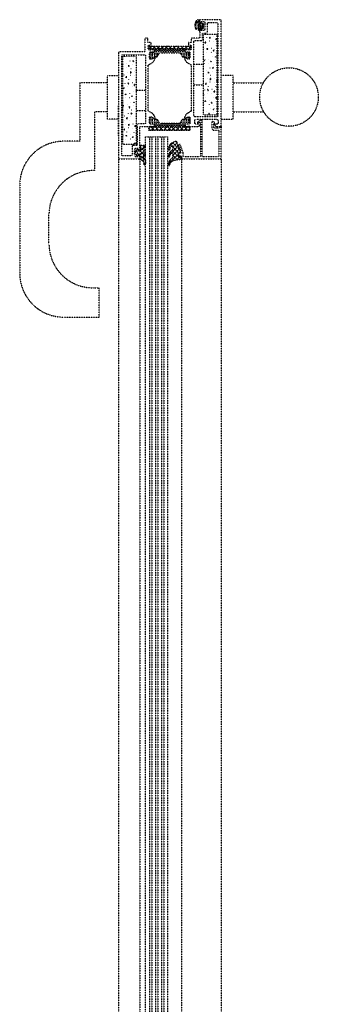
# Model space of a CAD drawing. Header units: millimetres. Extents: x -4577 to 1032787, y -66234 to 201209.
# Tile 238 of 256: x 27995 to 28199, y -54322 to -53650. Entities that reach past the tile are written whole.
import ezdxf

# ---------------------------------------------------------------- set-up
doc = ezdxf.new("R2010")
doc.units = ezdxf.units.MM
doc.linetypes.add('510_5_2OG_ELT_1004$0$11-07-22_DS_2OG$0$AUSGEZOGEN', pattern=[0])
doc.linetypes.add('510_5_2OG_ELT_1004$0$11-07-22_DS_2OG$0$VERDECKT2_S15', pattern=[0.025, 0, -0.025])
doc.layers.add('510_5_2OG_ELT_1004$0$11-07-22_DS_2OG$0$Nichttragende_Bauteile', color=8, linetype='510_5_2OG_ELT_1004$0$11-07-22_DS_2OG$0$AUSGEZOGEN')

# ---------------------------------------------------------------- blocks, each defined once
blk = doc.blocks.new('510_5_2OG_ELT_1004')
at = {"layer": '510_5_2OG_ELT_1004$0$11-07-22_DS_2OG$0$Nichttragende_Bauteile', "linetype": '510_5_2OG_ELT_1004$0$11-07-22_DS_2OG$0$VERDECKT2_S15'}
for p, q in [((28115.93, -53650.15), (28115.55, -53650.81)), ((28117.02, -53649.76), (28115.93, -53650.15)), ((28118.02, -53649.76), (28117.02, -53649.76)), ((28117.09, -53651.32), (28118.23, -53650.17)), ((28117.09, -53651.32), (28118.23, -53650.17)), ((28117.16, -53649.76), (28118.23, -53650.84)), ((28117.16, -53649.76), (28118.23, -53650.84)), ((28118.14, -53649.79), (28118.02, -53649.76)), ((28118.23, -53649.95), (28118.14, -53649.79)), ((28118.23, -53652.1), (28118.23, -53649.95)), ((28114.86, -53653.54), (28115.73, -53652.67)), ((28114.86, -53653.54), (28115.73, -53652.67)), ((28114.89, -53652.85), (28114.86, -53653.4)), ((28114.86, -53653.4), (28114.86, -53653.9)), ((28114.86, -53653.9), (28114.93, -53654.53)), ((28114.88, -53653.14), (28115.57, -53653.83)), ((28114.88, -53653.14), (28115.57, -53653.83)), ((28114.99, -53652.32), (28114.89, -53652.85)), ((28114.93, -53654.53), (28115.06, -53655.14)), ((28115.15, -53651.8), (28114.99, -53652.32)), ((28115.06, -53655.14), (28115.25, -53655.74)), ((28115.34, -53651.28), (28115.15, -53651.8)), ((28115.25, -53655.74), (28115.63, -53656.24)), ((28115.55, -53650.81), (28115.34, -53651.28)), ((28115.36, -53655.87), (28115.87, -53655.36)), ((28115.36, -53655.87), (28115.87, -53655.36)), ((28115.5, -53650.93), (28116.16, -53651.59)), ((28115.5, -53650.93), (28116.16, -53651.59)), ((28115.56, -53653.87), (28115.81, -53652.05)), ((28115.62, -53654.42), (28115.56, -53653.87)), ((28115.74, -53654.96), (28115.62, -53654.42)), ((28115.63, -53656.24), (28116.02, -53656.05)), ((28115.91, -53655.49), (28115.74, -53654.96)), ((28115.81, -53652.05), (28116.85, -53650.69)), ((28116.02, -53656.05), (28115.91, -53655.49)), ((28116.83, -53652.7), (28116.78, -53653.51)), ((28116.78, -53653.51), (28116.8, -53654.33)), ((28116.8, -53654.33), (28116.88, -53655.14)), ((28116.81, -53654.42), (28117.49, -53653.74)), ((28116.81, -53654.42), (28117.49, -53653.74)), ((28116.95, -53651.89), (28116.83, -53652.7)), ((28116.85, -53650.69), (28117.13, -53651.1)), ((28116.88, -53655.14), (28117.03, -53655.94)), ((28116.89, -53652.32), (28117.53, -53652.96)), ((28116.89, -53652.32), (28117.53, -53652.96)), ((28116.89, -53655.15), (28118.23, -53656.5)), ((28116.89, -53655.15), (28118.23, -53656.5)), ((28117.13, -53651.1), (28116.95, -53651.89)), ((28117.03, -53655.94), (28117.25, -53656.73)), ((28117.25, -53656.73), (28118.23, -53657.48)), ((28117.3, -53656.76), (28118.31, -53655.75)), ((28117.3, -53656.76), (28118.31, -53655.75)), ((28117.48, -53653.53), (28117.52, -53652.96)), ((28117.5, -53654.29), (28117.48, -53653.53)), ((28118.37, -53653.51), (28117.49, -53654)), ((28117.49, -53654), (28118.37, -53654.48)), ((28117.57, -53654.95), (28117.5, -53654.29)), ((28117.52, -53652.96), (28118.23, -53652.6)), ((28118.23, -53655.41), (28117.57, -53654.95)), ((28118.18, -53653.62), (28119.02, -53654.46)), ((28118.18, -53653.62), (28119.02, -53654.46)), ((28118.26, -53652.22), (28118.23, -53652.1)), ((28118.23, -53652.6), (28118.5, -53653.19)), ((28118.51, -53654.8), (28118.23, -53655.41)), ((28118.23, -53655.91), (28118.31, -53655.74)), ((28118.23, -53657.48), (28118.23, -53655.91)), ((28118.43, -53652.3), (28118.26, -53652.22)), ((28118.31, -53655.74), (28118.43, -53655.71)), ((28118.32, -53655.74), (28119.24, -53654.82)), ((28118.32, -53655.74), (28119.24, -53654.82)), ((28118.36, -53652.87), (28118.93, -53652.3)), ((28118.36, -53652.87), (28118.93, -53652.3)), ((28118.5, -53653.35), (28118.37, -53653.51)), ((28118.37, -53654.48), (28118.51, -53654.8)), ((28119.39, -53652.3), (28118.43, -53652.3)), ((28118.43, -53655.71), (28119.38, -53655.71)), ((28118.5, -53653.19), (28118.5, -53653.35)), ((28119.02, -53653.4), (28119.32, -53653.1)), ((28119.02, -53654.6), (28119.02, -53653.4)), ((28119.32, -53654.9), (28119.02, -53654.6)), ((28119.32, -53653.1), (28120.02, -53653.1)), ((28120.02, -53654.9), (28119.32, -53654.9)), ((28119.38, -53655.71), (28119.87, -53656.05)), ((28119.64, -53651.93), (28119.39, -53652.3)), ((28119.47, -53654.9), (28120.36, -53655.79)), ((28119.47, -53654.9), (28120.36, -53655.79)), ((28119.52, -53652.12), (28120.72, -53653.33)), ((28119.52, -53652.12), (28120.72, -53653.33)), ((28119.9, -53651.88), (28119.64, -53651.93)), ((28120.02, -53653.1), (28119.86, -53654)), ((28119.86, -53654), (28120.02, -53654.9)), ((28119.87, -53656.05), (28120.61, -53655.66)), ((28119.89, -53654.16), (28120.12, -53653.93)), ((28119.89, -53654.16), (28120.12, -53653.93)), ((28120.62, -53652.35), (28119.9, -53651.88)), ((28120.1, -53654), (28120.13, -53653.9)), ((28120.2, -53654.17), (28120.1, -53654)), ((28120.13, -53653.9), (28120.3, -53653.8)), ((28120.19, -53653.87), (28120.72, -53653.33)), ((28120.19, -53653.87), (28120.72, -53653.33)), ((28120.3, -53654.2), (28120.2, -53654.17)), ((28120.3, -53653.8), (28120.5, -53654)), ((28120.4, -53654.17), (28120.3, -53654.2)), ((28120.5, -53654), (28120.4, -53654.17)), ((28120.61, -53655.66), (28120.72, -53655.52)), ((28120.72, -53652.48), (28120.62, -53652.35)), ((28120.72, -53655.52), (28120.72, -53652.48)), ((28122.99, -53661.98), (28123, -53661.92)), ((28124.92, -53661.63), (28124.74, -53662.39)), ((28127.85, -53661.44), (28127.91, -53661.42)), ((28129.75, -53662.74), (28129, -53662.97)), ((28129, -53662.97), (28129.57, -53663.5)), ((28129.57, -53663.5), (28129.75, -53662.74)), ((28083.54, -53669.58), (28085.44, -53667.69)), ((28083.54, -53667.74), (28085.5, -53669.69)), ((28086.15, -53669.69), (28088.15, -53667.69)), ((28086.21, -53667.69), (28088.21, -53669.69)), ((28108.29, -53670.69), (28087.19, -53670.69)), ((28107.79, -53670.19), (28087.69, -53670.19)), ((28088.87, -53669.69), (28090.87, -53667.69)), ((28088.93, -53667.69), (28090.93, -53669.69)), ((28091.59, -53669.69), (28093.59, -53667.69)), ((28091.64, -53667.69), (28093.64, -53669.69)), ((28094.3, -53669.69), (28096.3, -53667.69)), ((28094.36, -53667.69), (28096.36, -53669.69)), ((28097.02, -53669.69), (28099.02, -53667.69)), ((28097.07, -53667.69), (28099.07, -53669.69)), ((28099.73, -53669.69), (28101.73, -53667.69)), ((28099.79, -53667.69), (28101.79, -53669.69)), ((28102.45, -53669.69), (28104.45, -53667.69)), ((28102.5, -53667.69), (28104.5, -53669.69)), ((28105.16, -53669.69), (28107.16, -53667.69)), ((28105.22, -53667.69), (28107.22, -53669.69)), ((28107.88, -53669.69), (28109.88, -53667.69)), ((28107.93, -53667.69), (28109.93, -53669.69)), ((28110.59, -53669.69), (28111.94, -53668.34)), ((28110.65, -53667.69), (28111.94, -53668.99)), ((28121.23, -53669.58), (28121.25, -53669.52)), ((28122.11, -53665.78), (28122.29, -53665.02)), ((28123.17, -53669.23), (28122.99, -53669.99)), ((28122.99, -53669.99), (28123.74, -53669.76)), ((28123.74, -53669.76), (28123.17, -53669.23)), ((28123.44, -53667.02), (28123.49, -53667.07)), ((28124.77, -53664.26), (28124.71, -53664.28)), ((28126.1, -53669.04), (28126.16, -53669.02)), ((28127.25, -53670.57), (28127.82, -53671.1)), ((28127.87, -53664.38), (28127.82, -53664.33)), ((28128.69, -53667.3), (28128.71, -53667.24)), ((28066.86, -53674.91), (28066.79, -53674.93)), ((28069.95, -53675.02), (28069.9, -53674.98)), ((28072.98, -53675.39), (28073.03, -53675.43)), ((28090.47, -53672.69), (28083.99, -53672.69)), ((28089.86, -53673.69), (28083.99, -53673.69)), ((28089.26, -53674.69), (28083.99, -53674.69)), ((28086.89, -53675.69), (28083.99, -53675.69)), ((28108.39, -53671.69), (28087.1, -53671.69)), ((28089.34, -53674.59), (28090.32, -53672.89)), ((28111.49, -53672.69), (28105.02, -53672.69)), ((28105.17, -53672.89), (28106.15, -53674.59)), ((28111.49, -53673.69), (28105.63, -53673.69)), ((28111.49, -53674.69), (28106.23, -53674.69)), ((28111.49, -53675.69), (28108.6, -53675.69)), ((28121.98, -53677.36), (28121.41, -53676.83)), ((28121.69, -53674.62), (28121.74, -53674.67)), ((28123.02, -53671.86), (28122.96, -53671.88)), ((28124.34, -53676.64), (28124.41, -53676.62)), ((28126.11, -53671.98), (28126.07, -53671.93)), ((28126.94, -53674.9), (28126.95, -53674.84)), ((28128.72, -53677.18), (28128.66, -53677.2)), ((28128.87, -53674.55), (28128.69, -53675.31)), ((28128.69, -53675.31), (28129.44, -53675.08)), ((28129.44, -53675.08), (28128.87, -53674.55)), ((28129.15, -53672.34), (28129.2, -53672.39)), ((28065.52, -53677.67), (28065.57, -53677.71)), ((28068.19, -53682.62), (28068.15, -53682.58)), ((28068.18, -53679.68), (28068.24, -53679.66)), ((28070.78, -53677.95), (28070.79, -53677.88)), ((28071.23, -53682.99), (28071.28, -53683.03)), ((28072.56, -53680.23), (28072.5, -53680.25)), ((28120.55, -53680.19), (28114.25, -53680.19)), ((28121.26, -53679.46), (28121.2, -53679.48)), ((28122.59, -53684.24), (28122.65, -53684.22)), ((28124.36, -53679.58), (28124.31, -53679.53)), ((28125.18, -53682.5), (28125.2, -53682.44)), ((28126.24, -53677.94), (28125.49, -53678.17)), ((28125.49, -53678.17), (28126.06, -53678.7)), ((28126.06, -53678.7), (28126.24, -53677.94)), ((28126.94, -53682.91), (28127.69, -53682.68)), ((28127.39, -53679.94), (28127.44, -53679.99)), ((28055.24, -53687.69), (28062.74, -53687.69)), ((28055.24, -53717.69), (28055.24, -53687.69)), ((28066.44, -53690.22), (28066.39, -53690.18)), ((28066.42, -53687.28), (28066.49, -53687.26)), ((28068.14, -53689.35), (28068.32, -53688.59)), ((28069.02, -53685.55), (28069.04, -53685.48)), ((28069.47, -53690.59), (28069.52, -53690.63)), ((28070.81, -53687.83), (28070.74, -53687.85)), ((28073.9, -53687.94), (28073.85, -53687.9)), ((28073.88, -53685), (28073.95, -53684.98)), ((28074.73, -53690.87), (28074.74, -53690.8)), ((28122.6, -53687.18), (28122.56, -53687.13)), ((28123.43, -53690.1), (28123.44, -53690.04)), ((28124.48, -53685.54), (28123.74, -53685.77)), ((28123.74, -53685.77), (28124.31, -53686.3)), ((28124.31, -53686.3), (28124.48, -53685.54)), ((28125.36, -53689.75), (28125.19, -53690.51)), ((28125.19, -53690.51), (28125.93, -53690.28)), ((28125.93, -53690.28), (28125.36, -53689.75)), ((28125.64, -53687.54), (28125.69, -53687.59)), ((28126.97, -53684.78), (28126.91, -53684.8)), ((28128.29, -53689.56), (28128.36, -53689.54)), ((28130.04, -53690.91), (28129.44, -53691.09)), ((28130.04, -53684.88), (28130.02, -53684.85)), ((28140.95, -53687.69), (28132.74, -53687.69)), ((28140.95, -53717.69), (28140.95, -53687.69)), ((28055.24, -53692.69), (28036.24, -53692.69)), ((28036.24, -53692.69), (28036.24, -53732.69)), ((28067.27, -53693.15), (28067.28, -53693.08)), ((28069.05, -53695.43), (28068.99, -53695.45)), ((28072.14, -53695.54), (28072.1, -53695.5)), ((28072.13, -53692.6), (28072.19, -53692.58)), ((28074.02, -53693.91), (28073.28, -53694.13)), ((28073.28, -53694.13), (28073.85, -53694.67)), ((28073.85, -53694.67), (28074.02, -53693.91)), ((28114.25, -53694.19), (28120.55, -53694.19)), ((28120.85, -53694.78), (28120.8, -53694.73)), ((28120.83, -53691.84), (28120.9, -53691.82)), ((28121.68, -53697.7), (28121.69, -53697.64)), ((28121.98, -53693.37), (28122.55, -53693.9)), ((28123.61, -53697.35), (28123.43, -53698.11)), ((28123.88, -53695.14), (28123.93, -53695.19)), ((28125.21, -53692.38), (28125.15, -53692.4)), ((28126.54, -53697.16), (28126.6, -53697.14)), ((28128.31, -53692.5), (28128.26, -53692.45)), ((28129.13, -53695.42), (28129.15, -53695.36)), ((28129.44, -53691.09), (28130.01, -53691.62)), ((28130.01, -53691.62), (28130.04, -53691.48)), ((28140.95, -53692.69), (28161.71, -53692.69)), ((28065.51, -53700.75), (28065.53, -53700.68)), ((28067.3, -53703.03), (28067.23, -53703.05)), ((28067.72, -53698.19), (28067.77, -53698.23)), ((28070.39, -53703.14), (28070.34, -53703.1)), ((28070.37, -53700.2), (28070.44, -53700.18)), ((28072.27, -53701.51), (28071.52, -53701.73)), ((28072.97, -53698.47), (28072.99, -53698.4)), ((28073.42, -53703.51), (28073.47, -53703.55)), ((28074.75, -53700.75), (28074.69, -53700.77)), ((28074.94, -53698.15), (28074.9, -53698.11)), ((28074.94, -53697.84), (28081.24, -53697.84)), ((28120.97, -53700.74), (28120.54, -53700.87)), ((28120.54, -53701.27), (28120.8, -53701.5)), ((28120.8, -53701.5), (28120.97, -53700.74)), ((28122.13, -53702.74), (28122.18, -53702.79)), ((28123.46, -53699.98), (28123.4, -53700)), ((28126.55, -53700.1), (28126.51, -53700.05)), ((28127.38, -53703.02), (28127.39, -53702.96)), ((28127.69, -53698.69), (28128.26, -53699.22)), ((28129.31, -53702.67), (28129.14, -53703.43)), ((28129.14, -53703.43), (28129.88, -53703.2)), ((28129.88, -53703.2), (28129.31, -53702.67)), ((28129.59, -53700.46), (28129.64, -53700.51)), ((28062.74, -53707.19), (28062.74, -53708.19)), ((28062.74, -53728.69), (28062.74, -53707.69)), ((28065.54, -53710.63), (28065.48, -53710.65)), ((28065.69, -53707.99), (28065.51, -53708.75)), ((28065.97, -53705.79), (28066.01, -53705.83)), ((28068.63, -53710.74), (28068.59, -53710.7)), ((28068.62, -53707.8), (28068.68, -53707.78)), ((28070.51, -53709.11), (28069.77, -53709.33)), ((28071.22, -53706.07), (28071.23, -53706)), ((28071.67, -53711.11), (28071.72, -53711.15)), ((28073, -53708.35), (28072.94, -53708.37)), ((28121.71, -53707.58), (28121.64, -53707.6)), ((28121.85, -53704.95), (28121.68, -53705.71)), ((28121.68, -53705.71), (28122.42, -53705.48)), ((28122.42, -53705.48), (28121.85, -53704.95)), ((28124.8, -53707.7), (28124.75, -53707.65)), ((28124.78, -53704.76), (28124.85, -53704.74)), ((28125.63, -53710.62), (28125.64, -53710.56)), ((28126.68, -53706.06), (28125.93, -53706.29)), ((28125.93, -53706.29), (28126.5, -53706.82)), ((28126.5, -53706.82), (28126.68, -53706.06)), ((28127.56, -53710.27), (28127.38, -53711.03)), ((28127.83, -53708.06), (28127.88, -53708.11)), ((28129.16, -53705.3), (28129.1, -53705.32)), ((28055.24, -53712.69), (28046.24, -53712.69)), ((28046.24, -53712.69), (28046.24, -53752.69)), ((28062.74, -53717.69), (28055.24, -53717.69)), ((28066.87, -53715.4), (28066.93, -53715.38)), ((28068.58, -53717.47), (28068.76, -53716.71)), ((28069.46, -53713.67), (28069.48, -53713.6)), ((28071.25, -53715.95), (28071.18, -53715.97)), ((28074.34, -53716.06), (28074.29, -53716.02)), ((28074.32, -53713.12), (28074.39, -53713.1)), ((28081.24, -53711.84), (28074.94, -53711.84)), ((28086.89, -53716.99), (28083.99, -53716.99)), ((28111.49, -53716.99), (28108.6, -53716.99)), ((28120.67, -53713.08), (28120.54, -53712.97)), ((28120.54, -53713.12), (28120.67, -53713.08)), ((28123.03, -53712.36), (28123.09, -53712.34)), ((28124.92, -53713.66), (28124.18, -53713.89)), ((28124.18, -53713.89), (28124.75, -53714.42)), ((28124.75, -53714.42), (28124.92, -53713.66)), ((28127.41, -53712.9), (28127.35, -53712.92)), ((28132.74, -53717.69), (28140.95, -53717.69)), ((28140.95, -53712.69), (28161.95, -53712.69)), ((28067, -53724.31), (28066.26, -53724.54)), ((28066.26, -53724.54), (28066.83, -53725.07)), ((28066.88, -53718.34), (28066.83, -53718.3)), ((28066.83, -53725.07), (28067, -53724.31)), ((28067.71, -53721.27), (28067.72, -53721.2)), ((28069.49, -53723.55), (28069.43, -53723.57)), ((28070.21, -53721.44), (28069.64, -53720.91)), ((28069.91, -53718.71), (28069.96, -53718.75)), ((28072.58, -53723.66), (28072.54, -53723.62)), ((28072.57, -53720.72), (28072.63, -53720.7)), ((28074.29, -53722.79), (28074.46, -53722.03)), ((28084.91, -53722.49), (28083.49, -53723.91)), ((28084.6, -53725.29), (28083.49, -53724.19)), ((28089.26, -53717.99), (28083.99, -53717.99)), ((28089.86, -53718.99), (28083.99, -53718.99)), ((28090.47, -53719.99), (28083.99, -53719.99)), ((28087.42, -53725.29), (28084.62, -53722.49)), ((28087.74, -53722.49), (28084.94, -53725.29)), ((28108.39, -53720.99), (28087.1, -53720.99)), ((28108.29, -53721.99), (28087.19, -53721.99)), ((28090.25, -53725.29), (28087.45, -53722.49)), ((28107.79, -53722.49), (28087.69, -53722.49)), ((28090.57, -53722.49), (28087.77, -53725.29)), ((28089.34, -53718.09), (28090.32, -53719.79)), ((28093.08, -53725.29), (28090.28, -53722.49)), ((28093.4, -53722.49), (28090.6, -53725.29)), ((28095.91, -53725.29), (28093.11, -53722.49)), ((28096.22, -53722.49), (28093.42, -53725.29)), ((28098.74, -53725.29), (28095.94, -53722.49)), ((28099.05, -53722.49), (28096.25, -53725.29)), ((28101.57, -53725.29), (28098.77, -53722.49)), ((28101.88, -53722.49), (28099.08, -53725.29)), ((28104.39, -53725.29), (28101.59, -53722.49)), ((28104.71, -53722.49), (28101.91, -53725.29)), ((28107.22, -53725.29), (28104.42, -53722.49)), ((28107.54, -53722.49), (28104.74, -53725.29)), ((28111.49, -53719.99), (28105.02, -53719.99)), ((28105.17, -53719.79), (28106.15, -53718.09)), ((28111.49, -53718.99), (28105.63, -53718.99)), ((28111.49, -53717.99), (28106.23, -53717.99)), ((28110.05, -53725.29), (28107.25, -53722.49)), ((28110.37, -53722.49), (28107.57, -53725.29)), ((28111.49, -53723.91), (28110.08, -53722.49)), ((28111.49, -53724.19), (28110.39, -53725.29)), ((28116.98, -53719.34), (28116.74, -53719.77)), ((28116.74, -53719.77), (28116.74, -53720.29)), ((28116.74, -53720.29), (28117.6, -53720.39)), ((28119.17, -53718.27), (28116.98, -53719.34)), ((28117.6, -53720.39), (28117.89, -53719.89)), ((28117.89, -53719.89), (28118.06, -53719.79)), ((28118.06, -53719.79), (28118.74, -53719.79)), ((28118.74, -53719.79), (28118.93, -53719.92)), ((28118.93, -53720.04), (28118.74, -53720.49)), ((28118.74, -53720.49), (28118.74, -53742.79)), ((28118.93, -53719.92), (28118.93, -53720.04)), ((28119.68, -53718.25), (28119.17, -53718.27)), ((28119.94, -53718.69), (28119.68, -53718.25)), ((28119.94, -53742.79), (28119.94, -53718.69)), ((28126.69, -53719.26), (28126.44, -53719.69)), ((28126.44, -53719.69), (28126.44, -53723.99)), ((28126.44, -53723.99), (28127.44, -53724.99)), ((28127.19, -53719.26), (28126.69, -53719.26)), ((28128.14, -53719.81), (28127.19, -53719.26)), ((28127.74, -53720.99), (28128.22, -53720.07)), ((28127.74, -53723.19), (28127.74, -53720.99)), ((28128.24, -53723.69), (28127.74, -53723.19)), ((28128.22, -53720.07), (28128.14, -53719.81)), ((28131.24, -53723.69), (28128.24, -53723.69)), ((28131.24, -53723.19), (28131.24, -53723.69)), ((28132.74, -53723.19), (28131.24, -53723.19)), ((28132.74, -53722.69), (28132.74, -53723.69)), ((28132.74, -53744.19), (28132.74, -53723.19)), ((28065.95, -53728.87), (28065.97, -53728.8)), ((28067.74, -53731.15), (28067.67, -53731.17)), ((28067.88, -53728.51), (28067.71, -53729.27)), ((28068.16, -53726.31), (28068.21, -53726.35)), ((28070.83, -53731.26), (28070.78, -53731.22)), ((28070.82, -53728.32), (28070.88, -53728.3)), ((28072.71, -53729.63), (28071.96, -53729.85)), ((28071.96, -53729.85), (28072.53, -53730.39)), ((28072.53, -53730.39), (28072.71, -53729.63)), ((28073.41, -53726.59), (28073.43, -53726.52)), ((28083.87, -53729.69), (28083.87, -54792.26)), ((28085.37, -53729.69), (28085.37, -54792.26)), ((28087.97, -53729.69), (28087.97, -54792.26)), ((28089.47, -53729.69), (28089.47, -54792.26)), ((28092.07, -53729.69), (28092.07, -54792.26)), ((28093.57, -53729.69), (28093.57, -54792.26)), ((28127.44, -53724.99), (28130.74, -53724.99)), ((28130.74, -53724.99), (28131.24, -53725.49)), ((28131.24, -53725.49), (28131.24, -53742.79)), ((28036.24, -53732.69), (28025.74, -53732.69)), ((28066.41, -53733.91), (28066.45, -53733.95)), ((28071.66, -53734.19), (28071.67, -53734.12)), ((28073.59, -53733.83), (28073.41, -53734.59)), ((28073.86, -53731.63), (28073.91, -53731.67)), ((28077.12, -53739.64), (28080.73, -53736.03)), ((28077.55, -53736.38), (28078.49, -53735.44)), ((28080.03, -53739.13), (28077.55, -53736.65)), ((28080.6, -53736.88), (28079.16, -53735.44)), ((28096.88, -53742.46), (28103.38, -53735.95)), ((28097.1, -53736.57), (28096.95, -53737.17)), ((28097.96, -53737.55), (28097.08, -53736.67)), ((28097.1, -53736.58), (28100.5, -53733.18)), ((28099.14, -53735.9), (28098.03, -53734.79)), ((28100.23, -53733.27), (28099.58, -53733.58)), ((28104.1, -53738.03), (28099.63, -53733.56)), ((28099.85, -53736.65), (28102.76, -53733.75)), ((28103.67, -53740.43), (28099.85, -53736.61)), ((28100.91, -53733.03), (28100.23, -53733.27)), ((28102.8, -53733.9), (28101.72, -53732.82)), ((28104.24, -53734.7), (28103.74, -53735.29)), ((28103.74, -53735.29), (28103.78, -53735.5)), ((28103.78, -53735.5), (28105.42, -53740.02)), ((28104.9, -53735.08), (28104.24, -53734.7)), ((28106.85, -53740.43), (28104.9, -53735.08)), ((28062.75, -53744.19), (28062.75, -54792.26)), ((28074.25, -53739.68), (28075.74, -53738.19)), ((28075.45, -53740.21), (28074.45, -53739.22)), ((28074.77, -53741.99), (28075.73, -53741.03)), ((28077.28, -53742.04), (28076.48, -53741.24)), ((28077.7, -53739.64), (28076.9, -53738.84)), ((28077.55, -53742.04), (28079.95, -53739.63)), ((28077.55, -53744.87), (28080.46, -53741.95)), ((28081.02, -53745.78), (28077.97, -53742.74)), ((28080.82, -53742.76), (28078.35, -53740.28)), ((28079.19, -53746.06), (28080.59, -53744.66)), ((28080.76, -53738.82), (28080.91, -53738.67)), ((28096.85, -53748.14), (28103.35, -53741.64)), ((28097.74, -53742.98), (28096.92, -53742.17)), ((28097.53, -53738.98), (28097.54, -53738.97)), ((28098.68, -53741.09), (28097.78, -53740.19)), ((28100.51, -53745.75), (28099.07, -53744.32)), ((28105.35, -53744.94), (28099.3, -53738.88)), ((28099.85, -53742.31), (28104.11, -53738.05)), ((28102.97, -53745.39), (28099.85, -53742.27)), ((28102.34, -53745.48), (28104.8, -53743.02)), ((28104.24, -53740.69), (28103.74, -53741.19)), ((28103.74, -53741.19), (28103.74, -53742.19)), ((28103.74, -53742.19), (28104.24, -53742.69)), ((28104.95, -53740.69), (28104.24, -53740.69)), ((28104.24, -53742.69), (28105.24, -53742.69)), ((28104.56, -53740.43), (28104.92, -53740.07)), ((28105.45, -53740.21), (28104.95, -53740.69)), ((28105.24, -53742.69), (28105.74, -53743.19)), ((28105.42, -53740.02), (28105.45, -53740.21)), ((28105.74, -53743.19), (28105.74, -53744.19)), ((28105.74, -53744.19), (28106.24, -53744.69)), ((28105.75, -53744.19), (28105.75, -54792.26)), ((28106.24, -53744.69), (28132.24, -53744.69)), ((28106.94, -53740.94), (28106.85, -53740.43)), ((28106.94, -53742.79), (28106.94, -53740.94)), ((28107.44, -53743.29), (28106.94, -53742.79)), ((28118.24, -53743.29), (28107.44, -53743.29)), ((28118.74, -53742.79), (28118.24, -53743.29)), ((28120.44, -53743.29), (28119.94, -53742.79)), ((28130.74, -53743.29), (28120.44, -53743.29)), ((28131.24, -53742.79), (28130.74, -53743.29)), ((28132.24, -53744.69), (28132.74, -53744.19)), ((28132.75, -53744.19), (28132.75, -54792.26)), ((28077.07, -53745.34), (28077.47, -53744.94)), ((28077.25, -53745.36), (28077.25, -54792.26)), ((28077.81, -53745.41), (28077.35, -53744.94)), ((28080.97, -53748.56), (28080.11, -53747.7)), ((28080.13, -53747.94), (28081.05, -53747.03)), ((28097.75, -53748.65), (28096.91, -53747.82)), ((28098.65, -53746.72), (28097.73, -53745.8)), ((28046.24, -53752.69), (28045.24, -53752.69)), ((27995.24, -53762.69), (27995.24, -53822.69)), ((28015.24, -53802.69), (28015.24, -53782.69)), ((28045.24, -53832.69), (28049.58, -53832.69)), ((28049.58, -53852.69), (28049.58, -53832.69)), ((28025.74, -53852.69), (28049.58, -53852.69))]:
    blk.add_line(p, q, dxfattribs=at)
for points in [[(28111.49, -53716.49), (28111.49, -53720.39), (28111.46, -53720.58), (28111.35, -53720.74), (28111.19, -53720.85), (28110.99, -53720.89), (28108.59, -53720.89), (28108.44, -53720.93), (28108.34, -53721.04), (28108.29, -53721.19), (28108.29, -53722.19), (28108.34, -53722.34), (28108.44, -53722.45), (28108.59, -53722.49), (28110.49, -53722.49), (28110.62, -53722.33), (28110.77, -53722.29), (28111.22, -53722.29), (28111.37, -53722.33), (28111.49, -53722.49), (28117.24, -53722.49), (28117.5, -53722.46), (28117.74, -53722.36), (28117.95, -53722.2), (28118.11, -53721.99), (28118.21, -53721.75), (28118.24, -53721.49), (28118.24, -53720.99), (28115.74, -53720.99), (28115.49, -53720.96), (28115.24, -53720.86), (28115.04, -53720.7), (28114.88, -53720.49), (28114.78, -53720.25), (28114.74, -53719.99), (28114.74, -53718.69), (28114.78, -53718.43), (28114.88, -53718.19), (28115.04, -53717.98), (28115.24, -53717.82), (28115.49, -53717.72), (28115.74, -53717.69), (28122.74, -53717.69), (28122.93, -53717.56), (28123.14, -53717.5), (28123.35, -53717.5), (28123.56, -53717.56), (28123.74, -53717.69), (28129.74, -53717.69), (28130, -53717.72), (28130.24, -53717.82), (28130.45, -53717.98), (28130.61, -53718.19), (28130.71, -53718.43), (28130.74, -53718.69), (28130.74, -53719.99), (28130.71, -53720.25), (28130.61, -53720.49), (28130.45, -53720.7), (28130.24, -53720.86), (28130, -53720.96), (28129.74, -53720.99), (28128.54, -53720.99), (28128.39, -53721.03), (28128.28, -53721.14), (28128.24, -53721.29), (28128.24, -53721.59), (28129.34, -53722.69), (28132.74, -53722.69), (28132.74, -53650.19), (28132.71, -53650), (28132.6, -53649.84), (28132.44, -53649.73), (28132.24, -53649.69), (28118.74, -53649.69), (28118.55, -53649.73), (28118.39, -53649.84), (28118.28, -53650), (28118.24, -53650.19), (28118.24, -53651.49), (28118.28, -53651.68), (28118.39, -53651.84), (28118.55, -53651.95), (28118.74, -53651.99), (28119.24, -53651.99), (28119.24, -53650.99), (28120.74, -53650.99), (28121, -53651.02), (28121.24, -53651.12), (28121.45, -53651.28), (28121.61, -53651.49), (28121.71, -53651.73), (28121.74, -53651.99), (28121.74, -53655.99), (28121.71, -53656.25), (28121.61, -53656.49), (28121.45, -53656.7), (28121.24, -53656.86), (28121, -53656.96), (28120.74, -53656.99), (28119.24, -53656.99), (28119.24, -53655.99), (28118.74, -53655.99), (28118.55, -53656.03), (28118.39, -53656.14), (28118.28, -53656.3), (28118.24, -53656.49), (28118.24, -53661.69), (28118.21, -53661.88), (28118.1, -53662.04), (28117.94, -53662.15), (28117.74, -53662.19), (28112.94, -53662.19), (28112.75, -53662.23), (28112.59, -53662.34), (28112.48, -53662.5), (28112.44, -53662.69), (28112.44, -53665.19), (28110.44, -53665.19), (28110.44, -53666.69), (28110.48, -53666.88), (28110.59, -53667.04), (28110.75, -53667.15), (28110.94, -53667.19), (28111.94, -53667.19), (28112.14, -53667.23), (28112.3, -53667.34), (28112.41, -53667.5), (28112.44, -53667.69), (28112.44, -53669.69), (28112.41, -53669.88), (28112.3, -53670.04), (28112.14, -53670.15), (28111.94, -53670.19), (28111.97, -53670.19), (28111.49, -53670.19), (28111.37, -53670.35), (28111.22, -53670.39), (28110.77, -53670.39), (28110.62, -53670.35), (28110.49, -53670.19), (28108.59, -53670.19), (28108.44, -53670.23), (28108.34, -53670.34), (28108.29, -53670.49), (28108.29, -53671.49), (28108.34, -53671.64), (28108.44, -53671.75), (28108.59, -53671.79), (28110.99, -53671.79), (28111.19, -53671.83), (28111.35, -53671.94), (28111.46, -53672.1), (28111.49, -53672.29), (28111.49, -53676.19)], [(28114.24, -53715.39), (28114.24, -53664.49), (28114.28, -53664.3), (28114.39, -53664.14), (28114.55, -53664.03), (28114.74, -53663.99), (28119.04, -53663.99), (28119.3, -53663.96), (28119.55, -53663.86), (28119.75, -53663.7), (28119.91, -53663.49), (28120.01, -53663.25), (28120.04, -53662.99), (28120.04, -53659.29), (28120.08, -53659.1), (28120.19, -53658.94), (28120.35, -53658.83), (28120.54, -53658.79), (28123.04, -53658.79), (28123.24, -53658.75), (28123.4, -53658.64), (28123.51, -53658.48), (28123.54, -53658.29), (28123.54, -53652.19), (28123.58, -53652), (28123.69, -53651.84), (28123.85, -53651.73), (28124.04, -53651.69)], [(28124.04, -53651.69), (28130.04, -53651.69), (28130.24, -53651.73), (28130.4, -53651.84), (28130.51, -53652), (28130.54, -53652.19), (28130.54, -53715.39), (28130.51, -53715.58), (28130.4, -53715.74), (28130.24, -53715.85), (28130.04, -53715.89), (28114.74, -53715.89), (28114.55, -53715.85), (28114.39, -53715.74), (28114.28, -53715.58), (28114.24, -53715.39)], [(28083.99, -53676.19), (28083.99, -53672.29), (28084.03, -53672.1), (28084.14, -53671.94), (28084.3, -53671.83), (28084.49, -53671.79), (28086.89, -53671.79), (28087.04, -53671.75), (28087.15, -53671.64), (28087.19, -53671.49), (28087.19, -53670.49), (28087.15, -53670.34), (28087.04, -53670.23), (28086.89, -53670.19), (28084.99, -53670.19), (28084.87, -53670.35), (28084.72, -53670.39), (28084.27, -53670.39), (28084.12, -53670.35), (28083.99, -53670.19), (28083.54, -53670.19), (28083.35, -53670.15), (28083.19, -53670.04), (28083.08, -53669.88), (28083.04, -53669.69), (28083.04, -53667.69), (28083.08, -53667.5), (28083.19, -53667.34), (28083.35, -53667.23), (28083.54, -53667.19), (28084.54, -53667.19), (28084.74, -53667.15), (28084.9, -53667.04), (28085.01, -53666.88), (28085.04, -53666.69), (28085.04, -53665.19), (28082.74, -53665.19), (28082.74, -53662.69), (28082.71, -53662.5), (28082.6, -53662.34), (28082.44, -53662.23), (28082.24, -53662.19), (28081.24, -53662.19), (28081.05, -53662.23), (28080.89, -53662.34), (28080.78, -53662.5), (28080.74, -53662.69), (28080.74, -53671.19), (28080.71, -53671.38), (28080.6, -53671.54), (28080.44, -53671.65), (28080.24, -53671.69), (28063.24, -53671.69), (28063.05, -53671.73), (28062.89, -53671.84), (28062.78, -53672), (28062.74, -53672.19), (28062.74, -53744.19), (28062.78, -53744.38), (28062.89, -53744.54), (28063.05, -53744.65), (28063.24, -53744.69), (28076.74, -53744.69), (28076.94, -53744.65), (28077.1, -53744.54), (28077.21, -53744.38), (28077.24, -53744.19), (28077.24, -53742.89), (28077.21, -53742.7), (28077.1, -53742.54), (28076.94, -53742.43), (28076.74, -53742.39), (28076.24, -53742.39), (28076.24, -53743.39), (28074.74, -53743.39), (28074.49, -53743.36), (28074.24, -53743.26), (28074.04, -53743.1), (28073.88, -53742.89), (28073.78, -53742.65), (28073.74, -53742.39), (28073.74, -53738.39), (28073.78, -53738.13), (28073.88, -53737.89), (28074.04, -53737.68), (28074.24, -53737.52), (28074.49, -53737.42), (28074.74, -53737.39), (28076.24, -53737.39), (28076.24, -53738.39), (28076.74, -53738.39), (28076.94, -53738.35), (28077.1, -53738.24), (28077.21, -53738.08), (28077.24, -53737.89), (28077.24, -53722.99), (28077.28, -53722.8), (28077.39, -53722.64), (28077.55, -53722.53), (28077.74, -53722.49), (28083.99, -53722.49), (28084.12, -53722.33), (28084.27, -53722.29), (28084.72, -53722.29), (28084.87, -53722.33), (28084.99, -53722.49), (28086.89, -53722.49), (28087.04, -53722.45), (28087.15, -53722.34), (28087.19, -53722.19), (28087.19, -53721.19), (28087.15, -53721.04), (28087.04, -53720.93), (28086.89, -53720.89), (28084.49, -53720.89), (28084.3, -53720.85), (28084.14, -53720.74), (28084.03, -53720.58), (28083.99, -53720.39), (28083.99, -53716.49)], [(28124.74, -53662.39), (28125.49, -53662.16), (28124.92, -53661.63)], [(28083.54, -53669.69), (28083.54, -53667.69), (28111.94, -53667.69), (28111.94, -53669.69), (28083.54, -53669.69)], [(28087.69, -53670.19), (28087.5, -53670.23), (28087.34, -53670.34), (28087.23, -53670.5), (28087.19, -53670.69), (28087.19, -53671.49), (28087.15, -53671.64), (28087.04, -53671.75), (28086.89, -53671.79), (28084.49, -53671.79)], [(28107.63, -53675.15), (28110.04, -53676.49), (28110.69, -53676.49), (28110.94, -53676.45), (28111.17, -53676.34), (28111.34, -53676.16), (28111.46, -53675.94), (28111.49, -53675.69), (28111.49, -53672.29), (28111.46, -53672.1), (28111.35, -53671.94), (28111.19, -53671.83), (28110.99, -53671.79), (28108.59, -53671.79), (28108.44, -53671.75), (28108.34, -53671.64), (28108.29, -53671.49), (28108.29, -53670.69), (28108.26, -53670.5), (28108.15, -53670.34), (28107.99, -53670.23), (28107.79, -53670.19)], [(28122.29, -53665.02), (28121.54, -53665.25), (28122.11, -53665.78)], [(28127.82, -53671.1), (28127.99, -53670.34), (28127.25, -53670.57)], [(28083.99, -53716.49), (28084.03, -53716.3), (28084.14, -53716.14), (28084.3, -53716.03), (28084.49, -53715.99), (28085.19, -53715.99), (28087.6, -53717.38), (28087.69, -53717.39), (28087.76, -53717.34), (28087.79, -53717.26), (28087.72, -53716.69), (28087.58, -53716.14), (28087.37, -53715.61), (28087.1, -53715.1), (28086.78, -53714.63), (28086.41, -53714.2), (28085.99, -53713.82), (28085.52, -53713.48), (28085.02, -53713.21), (28083.29, -53712.21), (28083.16, -53712.1), (28083.08, -53711.95), (28083.04, -53711.78), (28083.04, -53680.9), (28083.08, -53680.73), (28083.16, -53680.58), (28083.29, -53680.47), (28085.02, -53679.47), (28085.52, -53679.2), (28085.99, -53678.86), (28086.41, -53678.48), (28086.78, -53678.05), (28087.1, -53677.58), (28087.37, -53677.07), (28087.58, -53676.54), (28087.72, -53675.99), (28087.79, -53675.42), (28087.76, -53675.34), (28087.69, -53675.29), (28087.6, -53675.3), (28085.19, -53676.69), (28084.49, -53676.69), (28084.3, -53676.65), (28084.14, -53676.54), (28084.03, -53676.38), (28083.99, -53676.19)], [(28084.49, -53671.79), (28084.3, -53671.83), (28084.14, -53671.94), (28084.03, -53672.1), (28083.99, -53672.29)], [(28083.99, -53672.29), (28083.99, -53675.69), (28084.03, -53675.94), (28084.15, -53676.16), (28084.32, -53676.34), (28084.55, -53676.45), (28084.79, -53676.49), (28085.44, -53676.49), (28087.86, -53675.15)], [(28087.86, -53675.15), (28087.93, -53675.12), (28088.02, -53675.1), (28088.1, -53675.09), (28088.47, -53675.09), (28088.73, -53675.06), (28088.97, -53674.96), (28089.18, -53674.8), (28089.34, -53674.59)], [(28090.32, -53672.89), (28090.48, -53672.68), (28090.69, -53672.52), (28090.93, -53672.42), (28091.18, -53672.39), (28104.3, -53672.39), (28104.56, -53672.42), (28104.8, -53672.52), (28105.01, -53672.68), (28105.17, -53672.89)], [(28106.15, -53674.59), (28106.31, -53674.8), (28106.52, -53674.96), (28106.76, -53675.06), (28107.02, -53675.09), (28107.39, -53675.09), (28107.47, -53675.1), (28107.56, -53675.12), (28107.63, -53675.15)], [(28111.49, -53676.19), (28111.46, -53676.38), (28111.35, -53676.54), (28111.19, -53676.65), (28110.99, -53676.69), (28110.29, -53676.69), (28107.89, -53675.3), (28107.8, -53675.29), (28107.73, -53675.34), (28107.69, -53675.42), (28107.77, -53675.99), (28107.91, -53676.54), (28108.12, -53677.07), (28108.38, -53677.58), (28108.71, -53678.05), (28109.08, -53678.48), (28109.5, -53678.86), (28109.97, -53679.2), (28110.47, -53679.47), (28112.19, -53680.47), (28112.33, -53680.58), (28112.41, -53680.73), (28112.44, -53680.9), (28112.44, -53711.78), (28112.41, -53711.95), (28112.33, -53712.1), (28112.19, -53712.21), (28110.47, -53713.21), (28109.97, -53713.48), (28109.5, -53713.82), (28109.08, -53714.2), (28108.71, -53714.63), (28108.38, -53715.1), (28108.12, -53715.61), (28107.91, -53716.14), (28107.77, -53716.69), (28107.69, -53717.26), (28107.73, -53717.34), (28107.8, -53717.39), (28107.89, -53717.38), (28110.29, -53715.99), (28110.99, -53715.99), (28111.19, -53716.03), (28111.35, -53716.14), (28111.46, -53716.3), (28111.49, -53716.49)], [(28121.41, -53676.83), (28121.24, -53677.59), (28121.98, -53677.36)], [(28065.44, -53680.52), (28065.82, -53680.4), (28065.44, -53680.06)], [(28069.33, -53681.22), (28069.9, -53681.75), (28070.07, -53680.99), (28069.33, -53681.22)], [(28127.69, -53682.68), (28127.12, -53682.15), (28126.94, -53682.91)], [(28068.32, -53688.59), (28067.57, -53688.82), (28068.14, -53689.35)], [(28070.78, -53685.95), (28071.52, -53685.72), (28070.95, -53685.19), (28070.78, -53685.95)], [(28065.82, -53696.42), (28066.39, -53696.95), (28066.56, -53696.19), (28065.82, -53696.42)], [(28069.2, -53692.79), (28069.02, -53693.55), (28069.77, -53693.32), (28069.2, -53692.79)], [(28122.55, -53693.9), (28122.73, -53693.14), (28121.98, -53693.37)], [(28123.43, -53698.11), (28124.18, -53697.88), (28123.61, -53697.35)], [(28071.52, -53701.73), (28072.09, -53702.27), (28072.27, -53701.51)], [(28074.9, -53698.11), (28074.73, -53698.87), (28074.94, -53698.8)], [(28128.26, -53699.22), (28128.43, -53698.46), (28127.69, -53698.69)], [(28065.51, -53708.75), (28066.26, -53708.52), (28065.69, -53707.99)], [(28069.77, -53709.33), (28070.34, -53709.87), (28070.51, -53709.11)], [(28127.38, -53711.03), (28128.13, -53710.8), (28127.56, -53710.27)], [(28068.76, -53716.71), (28068.01, -53716.94), (28068.58, -53717.47)], [(28071.22, -53714.07), (28071.96, -53713.84), (28071.39, -53713.31), (28071.22, -53714.07)], [(28084.49, -53720.89), (28084.3, -53720.85), (28084.14, -53720.74), (28084.03, -53720.58), (28083.99, -53720.39), (28083.99, -53716.99), (28084.03, -53716.74), (28084.15, -53716.52), (28084.32, -53716.34), (28084.55, -53716.23), (28084.79, -53716.19)], [(28084.79, -53716.19), (28085.44, -53716.19), (28087.86, -53717.53)], [(28087.86, -53717.53), (28087.93, -53717.56), (28088.02, -53717.58), (28088.1, -53717.59), (28088.47, -53717.59), (28088.73, -53717.62), (28088.97, -53717.72), (28089.18, -53717.88), (28089.34, -53718.09)], [(28106.15, -53718.09), (28106.31, -53717.88), (28106.52, -53717.72), (28106.76, -53717.62), (28107.02, -53717.59), (28107.39, -53717.59), (28107.47, -53717.58), (28107.56, -53717.56), (28107.63, -53717.53)], [(28107.63, -53717.53), (28110.04, -53716.19), (28110.69, -53716.19)], [(28110.69, -53716.19), (28110.94, -53716.23), (28111.17, -53716.34), (28111.34, -53716.52), (28111.46, -53716.74), (28111.49, -53716.99), (28111.49, -53720.39), (28111.46, -53720.58), (28111.35, -53720.74), (28111.19, -53720.85), (28110.99, -53720.89), (28108.59, -53720.89), (28108.44, -53720.93), (28108.34, -53721.04), (28108.29, -53721.19), (28108.29, -53721.99), (28108.26, -53722.18), (28108.15, -53722.34), (28107.99, -53722.45), (28107.79, -53722.49)], [(28069.64, -53720.91), (28069.46, -53721.67), (28070.21, -53721.44)], [(28074.46, -53722.03), (28073.72, -53722.25), (28074.29, -53722.79)], [(28087.69, -53722.49), (28087.5, -53722.45), (28087.34, -53722.34), (28087.23, -53722.18), (28087.19, -53721.99), (28087.19, -53721.19), (28087.15, -53721.04), (28087.04, -53720.93), (28086.89, -53720.89), (28084.49, -53720.89)], [(28090.32, -53719.79), (28090.48, -53720), (28090.69, -53720.16), (28090.93, -53720.26), (28091.18, -53720.29), (28104.3, -53720.29), (28104.56, -53720.26), (28104.8, -53720.16), (28105.01, -53720), (28105.17, -53719.79)], [(28067.71, -53729.27), (28068.45, -53729.04), (28067.88, -53728.51)], [(28081.22, -54792.26), (28081.22, -53729.69), (28096.22, -53729.69), (28096.22, -54792.26)], [(28073.41, -53734.59), (28074.16, -53734.36), (28073.59, -53733.83)], [(28076.25, -53738.84), (28077.55, -53738.84), (28078.03, -53738.5), (28078.03, -53738.19), (28077.55, -53737.84), (28077.55, -53735.74), (28077.85, -53735.44), (28079.85, -53735.44), (28080.85, -53736.1), (28081.05, -53736.44), (28080.85, -53736.79), (28080.05, -53737.1), (28079.85, -53737.44), (28080.05, -53737.79), (28080.85, -53738.1), (28081.05, -53738.44), (28080.85, -53738.79), (28080.05, -53739.1), (28079.85, -53739.44), (28080.05, -53739.79), (28080.85, -53740.1), (28081.05, -53740.44), (28080.85, -53740.79), (28080.05, -53741.1), (28079.85, -53741.44), (28080.05, -53741.79), (28080.85, -53742.1), (28081.05, -53742.43), (28080.77, -53742.84), (28079.95, -53742.84), (28079.45, -53743.36), (28080.57, -53744.6), (28081.05, -53745.85), (28081.05, -53748.48), (28080.62, -53748.91), (28080.4, -53748.85), (28080.2, -53748.48), (28080.1, -53747.58), (28079.97, -53746.75), (28078.6, -53745.53), (28078.1, -53745.43), (28077.05, -53745.34), (28076.65, -53744.94), (28077.55, -53744.94), (28077.55, -53743.04), (28078.03, -53742.7), (28078.03, -53742.39), (28077.55, -53742.04), (28076.25, -53742.04), (28075.95, -53742.34), (28075.95, -53742.44), (28075.72, -53742.74), (28075.44, -53742.66), (28074.4, -53741.62), (28074.25, -53741.26)], [(28096.84, -53738.38), (28097.1, -53739), (28097.53, -53738.98), (28097.75, -53738.47), (28097.84, -53737.92), (28098, -53737.4), (28098.25, -53736.9), (28098.57, -53736.44), (28098.95, -53736.04), (28099.39, -53735.71), (28099.69, -53735.7), (28099.85, -53735.96), (28099.85, -53738.03), (28099.25, -53738.95), (28098.72, -53739.27), (28098.25, -53739.66), (28097.83, -53740.11), (28097.48, -53740.62), (28097.2, -53741.16)], [(28096.95, -53737.17), (28096.87, -53737.77), (28096.84, -53738.38)], [(28099.58, -53733.58), (28098.96, -53733.96), (28098.4, -53734.42), (28097.89, -53734.93), (28097.57, -53735.45), (28097.3, -53736), (28097.1, -53736.57)], [(28097.34, -53749.16), (28097.67, -53748.98), (28097.81, -53748.38), (28098.65, -53746.71), (28100.28, -53745.8), (28100.64, -53745.72), (28104.02, -53745.24), (28105.25, -53745.03), (28105.55, -53744.73), (28105.15, -53743.24), (28104.93, -53743.02), (28103.63, -53743.02), (28103.35, -53742.72), (28103.35, -53740.73), (28103.65, -53740.43), (28104.7, -53740.43), (28104.95, -53740.16), (28104.85, -53739.89), (28104.37, -53738.74), (28103.83, -53737.33)], [(28102.07, -53732.59), (28101.62, -53732.88), (28100.91, -53733.03)], [(28102.93, -53734.45), (28102.56, -53732.98), (28102.07, -53732.59)], [(28103.83, -53737.33), (28103.36, -53735.9), (28102.93, -53734.45)], [(28074.25, -53741.26), (28074.25, -53739.62), (28074.4, -53739.27), (28075.44, -53738.23), (28075.62, -53738.14), (28075.88, -53738.25), (28076.04, -53738.75), (28076.25, -53738.84)], [(28097.2, -53741.16), (28097, -53741.75), (28096.88, -53742.35), (28096.84, -53742.96), (28097.06, -53743.44), (28097.19, -53743.48)], [(28097.19, -53743.48), (28097.71, -53743.1), (28097.81, -53742.58), (28097.99, -53742.08)], [(28097.99, -53742.08), (28098.25, -53741.61), (28098.57, -53741.19), (28098.95, -53740.82), (28099.38, -53740.51), (28099.69, -53740.5), (28099.85, -53740.77), (28099.85, -53743.57), (28099.48, -53744.01), (28098.9, -53744.44), (28098.37, -53744.94), (28097.91, -53745.5)], [(28097.91, -53745.5), (28097.53, -53746.11), (28097.21, -53746.77), (28096.98, -53747.46), (28096.84, -53748.17)], [(28096.84, -53748.17), (28096.84, -53748.7), (28096.98, -53749.04), (28097.34, -53749.16)]]:
    blk.add_lwpolyline(points, dxfattribs=at)
for points in [[(28120.54, -53714.69), (28130.04, -53714.69), (28130.04, -53659.69), (28120.54, -53659.69), (28120.54, -53714.69)], [(28065.25, -53673.73), (28065.44, -53673.69), (28080.74, -53673.69), (28080.94, -53673.73), (28081.1, -53673.84), (28081.21, -53674), (28081.24, -53674.19), (28081.24, -53720.19), (28081.21, -53720.38), (28081.1, -53720.54), (28080.94, -53720.65), (28080.74, -53720.69), (28076.44, -53720.69), (28076.19, -53720.72), (28075.94, -53720.82), (28075.74, -53720.98), (28075.58, -53721.19), (28075.48, -53721.43), (28075.44, -53721.69), (28075.44, -53735.09), (28075.41, -53735.28), (28075.3, -53735.44), (28075.14, -53735.55), (28074.94, -53735.59), (28072.44, -53735.59), (28072.25, -53735.63), (28072.09, -53735.74), (28071.98, -53735.9), (28071.94, -53736.09), (28071.94, -53742.19), (28071.91, -53742.38), (28071.8, -53742.54), (28071.64, -53742.65), (28071.44, -53742.69), (28065.44, -53742.69), (28065.25, -53742.65), (28065.09, -53742.54), (28064.98, -53742.38), (28064.94, -53742.19), (28064.94, -53674.19), (28064.98, -53674), (28065.09, -53673.84), (28065.25, -53673.73)], [(28065.44, -53734.69), (28074.94, -53734.69), (28074.94, -53674.69), (28065.44, -53674.69), (28065.44, -53734.69)], [(28073.28, -53678.12), (28072.71, -53677.59), (28072.53, -53678.35), (28073.28, -53678.12)], [(28068.01, -53700.92), (28067.44, -53700.39), (28067.27, -53701.15), (28068.01, -53700.92)], [(28073.72, -53706.24), (28073.15, -53705.71), (28072.97, -53706.47), (28073.72, -53706.24)], [(28111.49, -53722.49), (28111.49, -53725.29), (28083.49, -53725.29), (28083.49, -53722.49), (28111.49, -53722.49)], [(28077.85, -53739.64), (28075.95, -53739.64), (28075.45, -53740.14), (28075.45, -53740.74), (28075.95, -53741.24), (28077.85, -53741.24), (28078.35, -53740.74), (28078.35, -53740.14), (28077.85, -53739.64)]]:
    blk.add_lwpolyline(points, close=True, dxfattribs=at)
blk.add_circle((28179.15, -53702.48), 20, dxfattribs=at)
for centre, start, end in [((28025.24, -53762.69), 90, 180), ((28045.24, -53782.69), 90, 180), ((28045.24, -53802.69), 180, 270), ((28025.24, -53822.69), 180, 270)]:
    blk.add_arc(centre, 30, start, end, dxfattribs=at)

msp = doc.modelspace()

# ---------------------------------------------------------------- block references
msp.add_blockref('510_5_2OG_ELT_1004', (0, -0.05))

doc.saveas('drawing.dxf')
